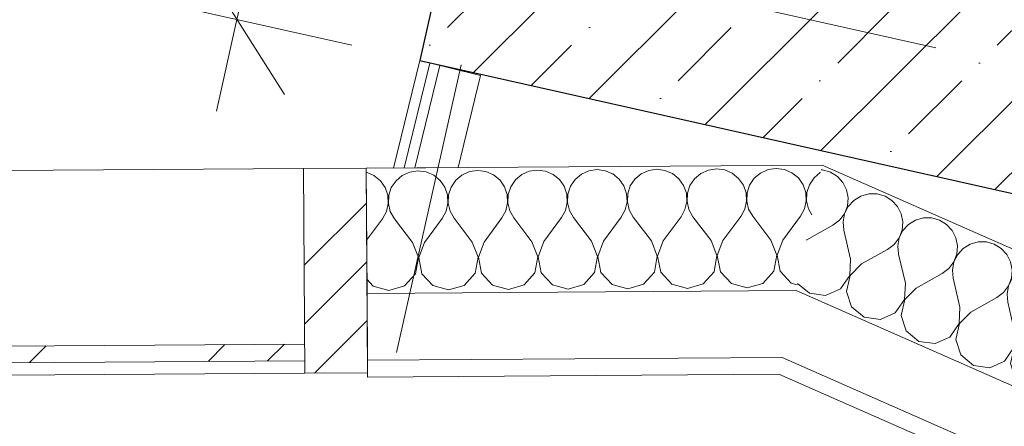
# Model space of a CAD drawing. Header units: millimetres. Extents: x -7213913 to -6930487, y 6129472 to 6353620.
# Tile 62 of 256: x -7199619 to -7198441, y 6158641 to 6159127. Entities that reach past the tile are written whole.
import ezdxf
from ezdxf.enums import TextEntityAlignment as Align

# ---------------------------------------------------------------- set-up
doc = ezdxf.new("R2010")
doc.units = ezdxf.units.MM
doc.header["$MEASUREMENT"] = 0
doc.set_wipeout_variables(frame=1)
doc.linetypes.add('Wipeout_Contour', pattern=[1000, 0, -1000])
doc.linetypes.add('Штрихпунктирная', pattern=[670.277762, 352.777767, -176.388884, 0, -141.111112])
for name, color, linetype in [('АР-Стены_внешние_.АР', 7, 'Continuous'), ('АР-Стены_внутренние_пилоны.АР', 7, 'Continuous'), ('АР-Стены_Наружные ВИТРАЖ', 7, 'Continuous'), ('АР-Стены_Перегородки_шахты_.АР', 7, 'Continuous'), ('АР-Чертеж-Оси_Осевые размеры.АР', 7, 'Continuous'), ('АР-Чертеж-Размеры.АР', 7, 'Continuous')]:
    doc.layers.add(name, color=color, linetype=linetype)
for name, color, linetype, lineweight in [('АР-Стены_внешние_.АР_Ном._пера__1', 7, 'Continuous', 0), ('АР-Стены_внутренние_пилоны.АР_Ном._пера__1', 7, 'Continuous', 15), ('АР-Стены_Наружные ВИТРАЖ_Ном._пера__120', 7, 'Continuous', 0), ('АР-Стены_Перегородки_шахты_.АР_Ном._пера__1', 7, 'Continuous', 15), ('АР-Чертеж-Оси_Осевые размеры.АР_Ном._пера__120', 7, 'Continuous', 0), ('АР-Чертеж-Размеры.АР_Ном._пера__1', 7, 'Continuous', 0)]:
    doc.layers.add(name, color=color, linetype=linetype, lineweight=lineweight)
doc.styles.add('РЎР“Р•РќР•Р\xa0Р\x98Р\xa0_РЎРўР\x98Р›Р¬_3', font='GOST_Common.ttf')
doc.styles.add('РЎР“Р•РќР•Р\xa0Р\x98Р\xa0_РЎРўР\x98Р›Р¬_5', font='GOTHIC.TTF')
doc.dimstyles.new('СГЕНЕРИР_СТИЛЬ__4', dxfattribs={"dimtxt": 200, "dimasz": 142.5, "dimexe": 0.18, "dimexo": 0.0625, "dimgap": 0, "dimtad": 1, "dimdec": 0, "dimzin": 0, "dimdsep": 46, "dimtxsty": 'РЎР“Р•РќР•Р\xa0Р\x98Р\xa0_РЎРўР\x98Р›Р¬_3', "dimblk": 'ARROWHEAD_6', "dimblk1": 'ARROWHEAD_6', "dimblk2": 'ARROWHEAD_6', "dimcen": 0.09, "dimse1": 1, "dimse2": 1, "dimclrd": 7, "dimclre": 7, "dimclrt": 7, "dimazin": 0, "dimtfac": 1, "dimtdec": 4, "dimtmove": 2, "dimatfit": 3, "dimfxl": 1, "dimtolj": 1, "dimtzin": 0, "dimarcsym": 0})
pattern_1 = [(45, (-6566190.34, 6562677.8), (-176.776695, 176.776695), []), (45, (-6566225.7, 6562713.15), (-176.776695, 176.776695), []), (45, (-6566261.05, 6562748.5), (-176.776695, 176.776695), [])]
pattern_2 = [(0, (-6566190.34, 6562677.795), (0, 75), [0, -75])]

# ---------------------------------------------------------------- blocks, each defined once
blk = doc.blocks.new('Навесная Стена_26_1', base_point=(-6566190.3, 6562677.8))
at = {"layer": 'АР-Стены_Наружные ВИТРАЖ_Ном._пера__120', "color": 7, "linetype": 'Continuous', "lineweight": 0, "flags": 128}
for points in [[(-7199279.6, 6158949.1), (-7200417, 6158941.5)], [(-7199278, 6158704.1), (-7200415.3, 6158696.5)]]:
    blk.add_lwpolyline(points, dxfattribs=at)
at = {"color": 254, "linetype": 'Wipeout_Contour', "lineweight": 0, "ltscale": 37898325.34433372}
blk.add_wipeout([(-7200415.4, 6158711.5), (-7199278.1, 6158719.1), (-7199278.2, 6158739.1), (-7200415.6, 6158731.5)], dxfattribs=at).dxf.layer = 'АР-Стены_Наружные ВИТРАЖ'
at = {"layer": 'АР-Стены_Наружные ВИТРАЖ', "linetype": 'Continuous', "lineweight": 0, "true_color": 0x000000}
h = blk.add_hatch(dxfattribs=at)
h.set_pattern_fill('АЛЮМИНИЙ_0001', color=18, style=0, pattern_type=2)
h.set_pattern_definition(pattern_1)
h.paths.add_polyline_path([(-7200415.4, 6158711.5), (-7199278.1, 6158719.1), (-7199278.2, 6158739.1), (-7200415.6, 6158731.5)])
at = {"layer": 'АР-Стены_Наружные ВИТРАЖ_Ном._пера__120', "color": 7, "linetype": 'Continuous', "lineweight": 0, "flags": 128}
blk.add_lwpolyline([(-7200415.4, 6158711.5), (-7200415.6, 6158731.5), (-7199278.2, 6158739.1), (-7199278.1, 6158719.1)], close=True, dxfattribs=at)
at = {"color": 254, "linetype": 'Wipeout_Contour', "lineweight": 0, "ltscale": 37896748.88365717}
blk.add_wipeout([(-7199203, 6158704.6), (-7199204.6, 6158949.6), (-7199279.6, 6158949.1), (-7199278, 6158704.1)], dxfattribs=at).dxf.layer = 'АР-Стены_Наружные ВИТРАЖ'
at = {"layer": 'АР-Стены_Наружные ВИТРАЖ', "linetype": 'Continuous', "lineweight": 0, "true_color": 0x000000}
h = blk.add_hatch(dxfattribs=at)
h.set_pattern_fill('АЛЮМИНИЙ_0001', color=18, style=0, pattern_type=2)
h.set_pattern_definition(pattern_1)
h.paths.add_polyline_path([(-7199203, 6158704.6), (-7199204.6, 6158949.6), (-7199279.6, 6158949.1), (-7199278, 6158704.1)])
at = {"layer": 'АР-Стены_Наружные ВИТРАЖ_Ном._пера__120', "color": 7, "linetype": 'Continuous', "lineweight": 0, "flags": 128}
blk.add_lwpolyline([(-7199203, 6158704.6), (-7199278, 6158704.1), (-7199279.6, 6158949.1), (-7199204.6, 6158949.6)], close=True, dxfattribs=at)
blk = doc.blocks.new('Стена_238_1', base_point=(-7198033.5, 6159444.7))
at = {"layer": 'АР-Стены_внутренние_пилоны.АР', "linetype": 'Continuous', "lineweight": 0, "true_color": 0x000000}
h = blk.add_hatch(dxfattribs=at)
h.set_pattern_fill('ЖЕЛЕЗОБЕТОН__PROJECT__0001', color=18, style=0, pattern_type=2)
h.set_pattern_definition([(45, (-6566190.34, 6562677.8), (-84.852814, 84.852814), []), (45, (-6566232.77, 6562720.22), (-84.852814, 84.852814), [90, -30, 0, -30])])
h.paths.add_polyline_path([(-7198033.5, 6159444.7), (-7199009.2, 6159663.8), (-7199140.7, 6159078.4), (-7198165, 6158859.3)])
at = {"layer": 'АР-Стены_внутренние_пилоны.АР_Ном._пера__1', "color": 7, "linetype": 'Continuous', "lineweight": 30, "flags": 128}
for points in [[(-7199009.2, 6159663.8), (-7199140.7, 6159078.4)], [(-7198033.5, 6159444.7), (-7199009.2, 6159663.8)], [(-7198165, 6158859.3), (-7198033.5, 6159444.7)], [(-7199140.7, 6159078.4), (-7198165, 6158859.3)]]:
    blk.add_lwpolyline(points, dxfattribs=at)
blk = doc.blocks.new('Стена_245_1', base_point=(-7199140.7, 6159078.4))
at = {"layer": 'АР-Стены_Перегородки_шахты_.АР', "linetype": 'Continuous', "lineweight": 0, "true_color": 0x000000}
h = blk.add_hatch(dxfattribs=at)
h.set_pattern_fill('ШТУКАТУРКА__ГИПС_03_0001', color=18, style=0, pattern_type=2)
h.set_pattern_definition(pattern_2)
h.paths.add_polyline_path([(-7199140.7, 6159078.4), (-7199172.2, 6158949.8), (-7199159.3, 6158949.9), (-7199128.6, 6159075.4)])
h = blk.add_hatch(dxfattribs=at)
h.set_pattern_fill('ШТУКАТУРКА__ГИПС_03_0001', color=18, style=0, pattern_type=2)
h.set_pattern_definition(pattern_2)
h.paths.add_polyline_path([(-7199128.6, 6159075.4), (-7199159.3, 6158949.9), (-7199146.4, 6158950), (-7199116.4, 6159072.5)])
at = {"layer": 'АР-Стены_Перегородки_шахты_.АР_Ном._пера__1', "color": 7, "linetype": 'Continuous', "lineweight": 0}
for p, q in [((-7199128.6, 6159075.4), (-7199159.3, 6158949.9)), ((-7199116.4, 6159072.5), (-7199146.4, 6158950))]:
    blk.add_line(p, q, dxfattribs=at)
at = {"layer": 'АР-Стены_Перегородки_шахты_.АР_Ном._пера__1', "color": 7, "linetype": 'Continuous', "lineweight": 0, "flags": 128}
for points in [[(-7199140.7, 6159078.4), (-7199172.2, 6158949.8)], [(-7199067.9, 6159060.6), (-7199140.7, 6159078.4)], [(-7199094.8, 6158950.3), (-7199067.9, 6159060.6)], [(-7199172.2, 6158949.8), (-7199094.8, 6158950.3)]]:
    blk.add_lwpolyline(points, dxfattribs=at)
blk = doc.blocks.new('*X657', base_point=(-6566190.3, 6562677.8))
at = {"layer": 'АР-Стены_внешние_.АР_Ном._пера__1', "color": 7, "linetype": 'Continuous', "lineweight": 0}
for p, q in [((-7198659, 6158947.7), (-7198660.5, 6158947.7)), ((-7198649.5, 6158945), (-7198659, 6158947.7)), ((-7198641.1, 6158939.8), (-7198649.5, 6158945)), ((-7198634.5, 6158932.6), (-7198641.1, 6158939.8)), ((-7198630.1, 6158923.8), (-7198634.5, 6158932.6)), ((-7198628.2, 6158914.1), (-7198630.1, 6158923.8)), ((-7198603.5, 6158918.9), (-7198613, 6158916.2)), ((-7198593.6, 6158918.9), (-7198603.5, 6158918.9)), ((-7198584.1, 6158916.2), (-7198593.6, 6158918.9)), ((-7198629.1, 6158904.3), (-7198628.2, 6158914.1)), ((-7198621.3, 6158911), (-7198628, 6158903.8)), ((-7198613, 6158916.2), (-7198621.3, 6158911)), ((-7198575.8, 6158911.1), (-7198584.1, 6158916.2)), ((-7198569.1, 6158903.8), (-7198575.8, 6158911.1)), ((-7198632.6, 6158895.1), (-7198629.1, 6158904.3)), ((-7198628, 6158903.8), (-7198632.4, 6158894.9)), ((-7198564.7, 6158895), (-7198569.1, 6158903.8)), ((-7198646.4, 6158881.2), (-7198638.6, 6158887.2)), ((-7198638.6, 6158887.2), (-7198632.6, 6158895.1)), ((-7198632.4, 6158894.9), (-7198634.2, 6158885.3)), ((-7198634.2, 6158885.3), (-7198633.3, 6158875.4)), ((-7198562.9, 6158885.3), (-7198564.7, 6158895)), ((-7198563.7, 6158875.5), (-7198562.9, 6158885.3)), ((-7198547.6, 6158887.4), (-7198556, 6158882.3)), ((-7198538.1, 6158890.1), (-7198547.6, 6158887.4)), ((-7198528.2, 6158890.1), (-7198538.1, 6158890.1)), ((-7198518.8, 6158887.4), (-7198528.2, 6158890.1)), ((-7198510.4, 6158882.3), (-7198518.8, 6158887.4)), ((-7198677.5, 6158863.7), (-7198646.4, 6158881.2)), ((-7198625.2, 6158840.7), (-7198633.3, 6158875.4)), ((-7198567.3, 6158866.3), (-7198563.7, 6158875.5)), ((-7198562.6, 6158875), (-7198567, 6158866.2)), ((-7198556, 6158882.3), (-7198562.6, 6158875)), ((-7198503.7, 6158875), (-7198510.4, 6158882.3)), ((-7198499.3, 6158866.2), (-7198503.7, 6158875)), ((-7198677.5, 6158863.7), (-7198677.9, 6158863.3)), ((-7198573.2, 6158858.4), (-7198567.3, 6158866.3)), ((-7198567, 6158866.2), (-7198568.8, 6158856.5)), ((-7198497.5, 6158856.5), (-7198499.3, 6158866.2)), ((-7198472.7, 6158861.3), (-7198482.2, 6158858.7)), ((-7198462.9, 6158861.4), (-7198472.7, 6158861.3)), ((-7198453.4, 6158858.7), (-7198462.9, 6158861.4)), ((-7198612.1, 6158834.9), (-7198581, 6158852.4)), ((-7198581, 6158852.4), (-7198573.2, 6158858.4)), ((-7198568.8, 6158856.5), (-7198567.9, 6158846.7)), ((-7198498.4, 6158846.7), (-7198497.5, 6158856.5)), ((-7198490.6, 6158853.5), (-7198497.2, 6158846.2)), ((-7198482.2, 6158858.7), (-7198490.6, 6158853.5)), ((-7198445, 6158853.5), (-7198453.4, 6158858.7)), ((-7198438.4, 6158846.2), (-7198445, 6158853.5)), ((-7198626.2, 6158821.2), (-7198625.2, 6158840.7)), ((-7198559.8, 6158811.9), (-7198567.9, 6158846.7)), ((-7198507.8, 6158829.6), (-7198501.9, 6158837.5)), ((-7198501.6, 6158837.4), (-7198503.5, 6158827.7)), ((-7198501.9, 6158837.5), (-7198498.4, 6158846.7)), ((-7198497.2, 6158846.2), (-7198501.6, 6158837.4)), ((-7198434, 6158837.4), (-7198438.4, 6158846.2)), ((-7198432.1, 6158827.7), (-7198434, 6158837.4)), ((-7198612.1, 6158834.9), (-7198625.9, 6158821)), ((-7198515.6, 6158823.6), (-7198507.8, 6158829.6)), ((-7198503.5, 6158827.7), (-7198502.6, 6158817.9)), ((-7198433, 6158817.9), (-7198432.1, 6158827.7)), ((-7198425.2, 6158824.7), (-7198431.9, 6158817.4)), ((-7198416.8, 6158829.9), (-7198425.2, 6158824.7)), ((-7198407.4, 6158832.6), (-7198416.8, 6158829.9)), ((-7198397.5, 6158832.6), (-7198407.4, 6158832.6)), ((-7198388, 6158829.9), (-7198397.5, 6158832.6)), ((-7198379.6, 6158824.7), (-7198388, 6158829.9)), ((-7198373, 6158817.4), (-7198379.6, 6158824.7)), ((-7198637.2, 6158805.1), (-7198626.2, 6158821.2)), ((-7198625.9, 6158821), (-7198630.3, 6158802)), ((-7198546.8, 6158806.1), (-7198515.6, 6158823.6)), ((-7198494.5, 6158783.1), (-7198502.6, 6158817.9)), ((-7198436.5, 6158808.7), (-7198433, 6158817.9)), ((-7198431.9, 6158817.4), (-7198436.3, 6158808.6)), ((-7198368.6, 6158808.6), (-7198373, 6158817.4)), ((-7198688.6, 6158811.7), (-7198674.4, 6158799.9)), ((-7198655.1, 6158797.2), (-7198637.2, 6158805.1)), ((-7198630.3, 6158802), (-7198624.1, 6158783.5)), ((-7198560.8, 6158792.4), (-7198559.8, 6158811.9)), ((-7198546.8, 6158806.1), (-7198560.5, 6158792.3)), ((-7198442.4, 6158800.8), (-7198436.5, 6158808.7)), ((-7198436.3, 6158808.6), (-7198438.1, 6158798.9)), ((-7198366.7, 6158798.9), (-7198368.6, 6158808.6)), ((-7198351.5, 6158801.1), (-7198359.8, 6158795.9)), ((-7198342, 6158803.8), (-7198351.5, 6158801.1)), ((-7198332.1, 6158803.8), (-7198342, 6158803.8)), ((-7198322.7, 6158801.1), (-7198332.1, 6158803.8)), ((-7198314.3, 6158795.9), (-7198322.7, 6158801.1)), ((-7198674.4, 6158799.9), (-7198655.1, 6158797.2)), ((-7198571.8, 6158776.3), (-7198560.8, 6158792.4)), ((-7198560.5, 6158792.3), (-7198564.9, 6158773.3)), ((-7198481.4, 6158777.3), (-7198450.3, 6158794.9)), ((-7198450.3, 6158794.9), (-7198442.4, 6158800.8)), ((-7198438.1, 6158798.9), (-7198437.2, 6158789.1)), ((-7198367.6, 6158789.1), (-7198366.7, 6158798.9)), ((-7198359.8, 6158795.9), (-7198366.5, 6158788.6)), ((-7198307.6, 6158788.6), (-7198314.3, 6158795.9)), ((-7198624.1, 6158783.5), (-7198609, 6158771.1)), ((-7198495.4, 6158763.6), (-7198494.5, 6158783.1)), ((-7198429.1, 6158754.3), (-7198437.2, 6158789.1)), ((-7198377.1, 6158772), (-7198371.2, 6158779.9)), ((-7198370.9, 6158779.8), (-7198372.7, 6158770.1)), ((-7198371.2, 6158779.9), (-7198367.6, 6158789.1)), ((-7198366.5, 6158788.6), (-7198370.9, 6158779.8)), ((-7198303.2, 6158779.8), (-7198307.6, 6158788.6)), ((-7198301.4, 6158770.2), (-7198303.2, 6158779.8)), ((-7198609, 6158771.1), (-7198589.7, 6158768.4)), ((-7198589.7, 6158768.4), (-7198571.8, 6158776.3)), ((-7198564.9, 6158773.3), (-7198558.7, 6158754.8)), ((-7198481.4, 6158777.3), (-7198495.1, 6158763.5)), ((-7198416, 6158748.6), (-7198384.9, 6158766.1)), ((-7198384.9, 6158766.1), (-7198377.1, 6158772)), ((-7198372.7, 6158770.1), (-7198371.8, 6158760.3)), ((-7198302.3, 6158760.3), (-7198301.4, 6158770.2)), ((-7198294.5, 6158767.1), (-7198301.1, 6158759.8)), ((-7198286.1, 6158772.3), (-7198294.5, 6158767.1)), ((-7198276.6, 6158775), (-7198286.1, 6158772.3)), ((-7198266.8, 6158775), (-7198276.6, 6158775)), ((-7198257.3, 6158772.3), (-7198266.8, 6158775)), ((-7198248.9, 6158767.1), (-7198257.3, 6158772.3)), ((-7198242.2, 6158759.9), (-7198248.9, 6158767.1)), ((-7198558.7, 6158754.8), (-7198543.6, 6158742.3)), ((-7198506.5, 6158747.5), (-7198495.4, 6158763.6)), ((-7198495.1, 6158763.5), (-7198499.6, 6158744.5)), ((-7198430, 6158734.8), (-7198429.1, 6158754.3)), ((-7198363.7, 6158725.5), (-7198371.8, 6158760.3)), ((-7198305.8, 6158751.1), (-7198302.3, 6158760.3)), ((-7198301.1, 6158759.8), (-7198305.5, 6158751)), ((-7198237.8, 6158751.1), (-7198242.2, 6158759.9)), ((-7198543.6, 6158742.3), (-7198524.3, 6158739.6)), ((-7198524.3, 6158739.6), (-7198506.5, 6158747.5)), ((-7198499.6, 6158744.5), (-7198493.3, 6158726)), ((-7198416, 6158748.6), (-7198429.8, 6158734.7)), ((-7198319.5, 6158737.3), (-7198311.7, 6158743.3)), ((-7198311.7, 6158743.3), (-7198305.8, 6158751.1)), ((-7198305.5, 6158751), (-7198307.3, 6158741.3)), ((-7198236, 6158741.4), (-7198237.8, 6158751.1)), ((-7198220.7, 6158743.5), (-7198229.1, 6158738.3)), ((-7198211.2, 6158746.2), (-7198220.7, 6158743.5)), ((-7198201.4, 6158746.2), (-7198211.2, 6158746.2)), ((-7198191.9, 6158743.5), (-7198201.4, 6158746.2)), ((-7198183.5, 6158738.4), (-7198191.9, 6158743.5)), ((-7198441.1, 6158718.7), (-7198430, 6158734.8)), ((-7198429.8, 6158734.7), (-7198434.2, 6158715.7)), ((-7198350.7, 6158719.8), (-7198319.5, 6158737.3)), ((-7198307.3, 6158741.3), (-7198306.5, 6158731.5)), ((-7198298.4, 6158696.7), (-7198306.5, 6158731.5)), ((-7198240.4, 6158722.4), (-7198236.9, 6158731.6)), ((-7198235.7, 6158731.1), (-7198240.1, 6158722.2)), ((-7198236.9, 6158731.6), (-7198236, 6158741.4)), ((-7198229.1, 6158738.3), (-7198235.7, 6158731.1)), ((-7198176.9, 6158731.1), (-7198183.5, 6158738.4)), ((-7198172.5, 6158722.3), (-7198176.9, 6158731.1)), ((-7198493.3, 6158726), (-7198478.3, 6158713.5)), ((-7198458.9, 6158710.8), (-7198441.1, 6158718.7)), ((-7198364.7, 6158706), (-7198363.7, 6158725.5)), ((-7198350.7, 6158719.8), (-7198364.4, 6158705.9)), ((-7198246.3, 6158714.5), (-7198240.4, 6158722.4)), ((-7198240.1, 6158722.2), (-7198242, 6158712.6)), ((-7198171.5, 6158717.1), (-7198172.5, 6158722.3)), ((-7198478.3, 6158713.5), (-7198458.9, 6158710.8)), ((-7198434.2, 6158715.7), (-7198427.9, 6158697.2)), ((-7198285.3, 6158691), (-7198254.2, 6158708.5)), ((-7198254.2, 6158708.5), (-7198246.3, 6158714.5)), ((-7198242, 6158712.6), (-7198241.1, 6158702.7)), ((-7198427.9, 6158697.2), (-7198412.9, 6158684.7)), ((-7198375.7, 6158689.9), (-7198364.7, 6158706)), ((-7198364.4, 6158705.9), (-7198368.8, 6158686.9)), ((-7198299.3, 6158677.2), (-7198298.4, 6158696.7)), ((-7198233, 6158668), (-7198241.1, 6158702.7)), ((-7198412.9, 6158684.7), (-7198393.6, 6158682.1)), ((-7198393.6, 6158682.1), (-7198375.7, 6158689.9)), ((-7198368.8, 6158686.9), (-7198362.6, 6158668.4)), ((-7198285.3, 6158691), (-7198299, 6158677.1)), ((-7198310.3, 6158661.2), (-7198299.3, 6158677.2)), ((-7198299, 6158677.1), (-7198303.4, 6158658.1)), ((-7198219.9, 6158662.2), (-7198188.8, 6158679.7)), ((-7198188.8, 6158679.7), (-7198187.5, 6158680.7)), ((-7198362.6, 6158668.4), (-7198347.5, 6158656)), ((-7198328.2, 6158653.3), (-7198310.3, 6158661.2)), ((-7198233.9, 6158648.5), (-7198233, 6158668)), ((-7198219.9, 6158662.2), (-7198233.7, 6158648.3)), ((-7198347.5, 6158656), (-7198328.2, 6158653.3)), ((-7198303.4, 6158658.1), (-7198297.2, 6158639.6)), ((-7198245, 6158632.4), (-7198233.9, 6158648.5)), ((-7198233.7, 6158648.3), (-7198238.1, 6158629.3)), ((-7198297.2, 6158639.6), (-7198282.2, 6158627.2)), ((-7198282.2, 6158627.2), (-7198262.8, 6158624.5)), ((-7198262.8, 6158624.5), (-7198245, 6158632.4)), ((-7198238.1, 6158629.3), (-7198231.8, 6158610.8)), ((-7198231.8, 6158610.8), (-7198221.9, 6158602.6))]:
    blk.add_line(p, q, dxfattribs=at)
blk = doc.blocks.new('Стена_312_1', base_point=(-7198659.3, 6158953.2))
at = {"layer": 'АР-Стены_внешние_.АР_Ном._пера__1', "color": 7, "linetype": 'Continuous', "lineweight": 0}
for p, q in [((-7198690.4, 6158803), (-7198224.1, 6158597.7)), ((-7198707, 6158722.9), (-7198256.3, 6158524.5))]:
    blk.add_line(p, q, dxfattribs=at)
at = {"layer": 'АР-Стены_внешние_.АР_Ном._пера__1', "color": 7, "linetype": 'Continuous', "lineweight": 0, "flags": 128}
for points in [[(-7198163.6, 6158735), (-7198659.3, 6158953.2)], [(-7198224.1, 6158597.7), (-7198163.6, 6158735)], [(-7198711.1, 6158702.9), (-7198264.4, 6158506.2)], [(-7198256.3, 6158524.5), (-7198224.1, 6158597.7)], [(-7198264.4, 6158506.2), (-7198256.3, 6158524.5)]]:
    blk.add_lwpolyline(points, dxfattribs=at)
at = {"layer": 'АР-Стены_внешние_.АР', "color": 7, "lineweight": 0}
blk.add_blockref('*X657', (-6566190.3, 6562677.8), dxfattribs=at)
blk = doc.blocks.new('*D1077', base_point=(-6566190.3, 6562677.8))
at = {"layer": 'АР-Чертеж-Размеры.АР_Ном._пера__1', "color": 7, "linetype": 'Continuous', "lineweight": 0, "transparency": 16777216}
for p, q in [((-7200201.2, 6162506.6), (-7200225.9, 6162396.9)), ((-7200169.1, 6162307.2), (-7200282.6, 6162486.5)), ((-7200363.1, 6162427.7), (-7200088.7, 6162366)), ((-7200225.9, 6162396.9), (-7200957.8, 6159137.8)), ((-7201014.6, 6159227.5), (-7200901.1, 6159048.2)), ((-7201095.1, 6159168.7), (-7200820.6, 6159107)), ((-7200957.8, 6159137.8), (-7200982.5, 6159028.1))]:
    blk.add_line(p, q, dxfattribs=at)
at = {"layer": 'АР-Чертеж-Размеры.АР_Ном._пера__1', "color": 7, "lineweight": 0, "transparency": 16777216, "insert": (-7200849.1, 6159920.3), "char_height": 200, "attachment_point": 7, "rotation": 77.3417, "style": 'РЎР“Р•РќР•Р\xa0Р\x98Р\xa0_РЎРўР\x98Р›Р¬_3'}
blk.add_mtext('\\A1;{\\pql;\\fGOST Common|b0|i0|c204|p0;\\W1.000000;3\xa0340}', dxfattribs=at)
blk = doc.blocks.new('ARROWHEAD_6')
at = {"color": 0, "linetype": 'Continuous', "lineweight": 0}
for p, q in [((-0.5, -0.5), (0.5, 0.5)), ((0, 0), (-1, 0))]:
    blk.add_line(p, q, dxfattribs=at)
blk = doc.blocks.new('*D1086', base_point=(-6566190.3, 6562677.8))
at = {"layer": 'АР-Чертеж-Размеры.АР_Ном._пера__1', "color": 7, "linetype": 'Continuous', "lineweight": 0, "transparency": 16777216}
for p, q in [((-7198677.1, 6162164.3), (-7198701.8, 6162054.6)), ((-7198645, 6161964.9), (-7198758.5, 6162144.2)), ((-7198839, 6162085.4), (-7198564.6, 6162023.7)), ((-7198701.8, 6162054.6), (-7199359.2, 6159127.5)), ((-7199415.9, 6159217.1), (-7199302.5, 6159037.9)), ((-7199496.4, 6159158.3), (-7199222, 6159096.7)), ((-7199359.2, 6159127.5), (-7199383.8, 6159017.7))]:
    blk.add_line(p, q, dxfattribs=at)
at = {"layer": 'АР-Чертеж-Размеры.АР_Ном._пера__1', "color": 7, "lineweight": 0, "transparency": 16777216, "insert": (-7198993.9, 6161025.1), "char_height": 200, "attachment_point": 7, "rotation": 77.3417, "style": 'РЎР“Р•РќР•Р\xa0Р\x98Р\xa0_РЎРўР\x98Р›Р¬_3'}
blk.add_mtext('\\A1;{\\pql;\\fGOST Common|b0|i0|c204|p0;\\W1.000000;3\xa0000}', dxfattribs=at)
blk = doc.blocks.new('*X1247', base_point=(-6566190.3, 6562677.8))
at = {"layer": 'АР-Стены_внешние_.АР_Ном._пера__1', "color": 7, "linetype": 'Continuous', "lineweight": 0}
for p, q in [((-7199204.4, 6158944.7), (-7199204.6, 6158944.7)), ((-7199195.4, 6158940.7), (-7199204.4, 6158944.7)), ((-7199152.5, 6158945), (-7199161.5, 6158941)), ((-7199142.7, 6158946.4), (-7199152.5, 6158945)), ((-7199133, 6158945.1), (-7199142.7, 6158946.4)), ((-7199123.9, 6158941.2), (-7199133, 6158945.1)), ((-7199081.1, 6158945.5), (-7199090.1, 6158941.4)), ((-7199071.3, 6158946.9), (-7199081.1, 6158945.5)), ((-7199061.5, 6158945.6), (-7199071.3, 6158946.9)), ((-7199052.5, 6158941.7), (-7199061.5, 6158945.6)), ((-7199009.6, 6158946), (-7199018.6, 6158941.9)), ((-7198999.9, 6158947.4), (-7199009.6, 6158946)), ((-7198990.1, 6158946.1), (-7198999.9, 6158947.4)), ((-7198981.1, 6158942.2), (-7198990.1, 6158946.1)), ((-7198947.2, 6158942.4), (-7198954.7, 6158936.1)), ((-7198938.2, 6158946.4), (-7198947.2, 6158942.4)), ((-7198928.5, 6158947.9), (-7198938.2, 6158946.4)), ((-7198918.7, 6158946.6), (-7198928.5, 6158947.9)), ((-7198909.7, 6158942.7), (-7198918.7, 6158946.6)), ((-7198902, 6158936.4), (-7198909.7, 6158942.7)), ((-7198875.8, 6158942.9), (-7198883.3, 6158936.5)), ((-7198866.8, 6158946.9), (-7198875.8, 6158942.9)), ((-7198857, 6158948.3), (-7198866.8, 6158946.9)), ((-7198847.3, 6158947), (-7198857, 6158948.3)), ((-7198838.2, 6158943.1), (-7198847.3, 6158947)), ((-7198830.6, 6158936.9), (-7198838.2, 6158943.1)), ((-7198804.3, 6158943.4), (-7198811.9, 6158937)), ((-7198795.4, 6158947.4), (-7198804.3, 6158943.4)), ((-7198785.6, 6158948.8), (-7198795.4, 6158947.4)), ((-7198775.8, 6158947.5), (-7198785.6, 6158948.8)), ((-7198766.8, 6158943.6), (-7198775.8, 6158947.5)), ((-7198759.2, 6158937.4), (-7198766.8, 6158943.6)), ((-7198732.9, 6158943.8), (-7198740.5, 6158937.5)), ((-7198723.9, 6158947.9), (-7198732.9, 6158943.8)), ((-7198714.2, 6158949.3), (-7198723.9, 6158947.9)), ((-7198704.4, 6158948), (-7198714.2, 6158949.3)), ((-7198695.4, 6158944.1), (-7198704.4, 6158948)), ((-7198687.7, 6158937.9), (-7198695.4, 6158944.1)), ((-7198661.5, 6158944.3), (-7198669, 6158938)), ((-7198661.1, 6158944.5), (-7198661.5, 6158944.3)), ((-7199187.7, 6158934.5), (-7199195.4, 6158940.7)), ((-7199182.1, 6158926.4), (-7199187.7, 6158934.5)), ((-7199169, 6158934.6), (-7199174.6, 6158926.5)), ((-7199161.5, 6158941), (-7199169, 6158934.6)), ((-7199116.3, 6158935), (-7199123.9, 6158941.2)), ((-7199110.7, 6158926.9), (-7199116.3, 6158935)), ((-7199097.6, 6158935.1), (-7199103.1, 6158927)), ((-7199090.1, 6158941.4), (-7199097.6, 6158935.1)), ((-7199044.9, 6158935.5), (-7199052.5, 6158941.7)), ((-7199039.2, 6158927.4), (-7199044.9, 6158935.5)), ((-7199026.2, 6158935.6), (-7199031.7, 6158927.4)), ((-7199018.6, 6158941.9), (-7199026.2, 6158935.6)), ((-7198973.4, 6158935.9), (-7198981.1, 6158942.2)), ((-7198967.8, 6158927.9), (-7198973.4, 6158935.9)), ((-7198954.7, 6158936.1), (-7198960.3, 6158927.9)), ((-7198896.4, 6158928.3), (-7198902, 6158936.4)), ((-7198883.3, 6158936.5), (-7198888.8, 6158928.4)), ((-7198825, 6158928.8), (-7198830.6, 6158936.9)), ((-7198811.9, 6158937), (-7198817.4, 6158928.9)), ((-7198753.5, 6158929.3), (-7198759.2, 6158937.4)), ((-7198740.5, 6158937.5), (-7198746, 6158929.3)), ((-7198682.1, 6158929.8), (-7198687.7, 6158937.9)), ((-7198669, 6158938), (-7198674.6, 6158929.8)), ((-7199178.9, 6158917.1), (-7199182.1, 6158926.4)), ((-7199174.6, 6158926.5), (-7199177.6, 6158917.1)), ((-7199107.5, 6158917.6), (-7199110.7, 6158926.9)), ((-7199103.1, 6158927), (-7199106.2, 6158917.6)), ((-7199036, 6158918.1), (-7199039.2, 6158927.4)), ((-7199031.7, 6158927.4), (-7199034.8, 6158918.1)), ((-7198964.6, 6158918.5), (-7198967.8, 6158927.9)), ((-7198960.3, 6158927.9), (-7198963.4, 6158918.5)), ((-7198893.2, 6158919), (-7198896.4, 6158928.3)), ((-7198892.6, 6158909.2), (-7198893.2, 6158919)), ((-7198891.9, 6158919), (-7198892.3, 6158909.2)), ((-7198888.8, 6158928.4), (-7198891.9, 6158919)), ((-7198821.7, 6158919.5), (-7198825, 6158928.8)), ((-7198821.2, 6158909.7), (-7198821.7, 6158919.5)), ((-7198820.5, 6158919.5), (-7198820.9, 6158909.7)), ((-7198817.4, 6158928.9), (-7198820.5, 6158919.5)), ((-7198750.3, 6158920), (-7198753.5, 6158929.3)), ((-7198749.8, 6158910.1), (-7198750.3, 6158920)), ((-7198749.1, 6158920), (-7198749.5, 6158910.1)), ((-7198746, 6158929.3), (-7198749.1, 6158920)), ((-7198678.9, 6158920.5), (-7198682.1, 6158929.8)), ((-7198678.4, 6158910.6), (-7198678.9, 6158920.5)), ((-7198677.7, 6158920.5), (-7198678.1, 6158910.6)), ((-7198674.6, 6158929.8), (-7198677.7, 6158920.5)), ((-7199180.5, 6158897.7), (-7199178.3, 6158907.3)), ((-7199178.3, 6158907.3), (-7199178.9, 6158917.1)), ((-7199177.6, 6158917.1), (-7199178.1, 6158907.3)), ((-7199178.1, 6158907.3), (-7199175.8, 6158897.7)), ((-7199109.1, 6158898.1), (-7199106.9, 6158907.7)), ((-7199106.9, 6158907.7), (-7199107.5, 6158917.6)), ((-7199106.2, 6158917.6), (-7199106.6, 6158907.7)), ((-7199106.6, 6158907.7), (-7199104.3, 6158898.2)), ((-7199037.7, 6158898.6), (-7199035.5, 6158908.2)), ((-7199035.5, 6158908.2), (-7199036, 6158918.1)), ((-7199034.8, 6158918.1), (-7199035.2, 6158908.2)), ((-7199035.2, 6158908.2), (-7199032.9, 6158898.6)), ((-7198966.2, 6158899.1), (-7198964.1, 6158908.7)), ((-7198964.1, 6158908.7), (-7198964.6, 6158918.5)), ((-7198963.4, 6158918.5), (-7198963.8, 6158908.7)), ((-7198963.8, 6158908.7), (-7198961.5, 6158899.1)), ((-7198894.8, 6158899.6), (-7198892.6, 6158909.2)), ((-7198892.3, 6158909.2), (-7198890, 6158899.6)), ((-7198823.4, 6158900), (-7198821.2, 6158909.7)), ((-7198820.9, 6158909.7), (-7198818.6, 6158900.1)), ((-7198751.9, 6158900.5), (-7198749.8, 6158910.1)), ((-7198749.5, 6158910.1), (-7198747.2, 6158900.6)), ((-7198680.5, 6158901), (-7198678.4, 6158910.6)), ((-7198678.1, 6158910.6), (-7198675.8, 6158901)), ((-7199185.2, 6158889), (-7199180.5, 6158897.7)), ((-7199175.8, 6158897.7), (-7199170.9, 6158889.1)), ((-7199113.8, 6158889.5), (-7199109.1, 6158898.1)), ((-7199104.3, 6158898.2), (-7199099.5, 6158889.6)), ((-7199042.4, 6158890), (-7199037.7, 6158898.6)), ((-7199032.9, 6158898.6), (-7199028.1, 6158890.1)), ((-7198970.9, 6158890.4), (-7198966.2, 6158899.1)), ((-7198961.5, 6158899.1), (-7198956.7, 6158890.5)), ((-7198899.5, 6158890.9), (-7198894.8, 6158899.6)), ((-7198890, 6158899.6), (-7198885.2, 6158891)), ((-7198828.1, 6158891.4), (-7198823.4, 6158900)), ((-7198818.6, 6158900.1), (-7198813.8, 6158891.5)), ((-7198756.7, 6158891.9), (-7198751.9, 6158900.5)), ((-7198747.2, 6158900.6), (-7198742.4, 6158892)), ((-7198685.2, 6158892.3), (-7198680.5, 6158901)), ((-7198675.8, 6158901), (-7198671.6, 6158893.7)), ((-7199204.1, 6158863.5), (-7199185.2, 6158889)), ((-7199149.3, 6158860.7), (-7199170.9, 6158889.1)), ((-7199135, 6158860.8), (-7199113.8, 6158889.5)), ((-7199077.9, 6158861.1), (-7199099.5, 6158889.6)), ((-7199063.6, 6158861.2), (-7199042.4, 6158890)), ((-7199006.5, 6158861.6), (-7199028.1, 6158890.1)), ((-7198992.2, 6158861.7), (-7198970.9, 6158890.4)), ((-7198935, 6158862.1), (-7198956.7, 6158890.5)), ((-7198920.7, 6158862.2), (-7198899.5, 6158890.9)), ((-7198863.6, 6158862.6), (-7198885.2, 6158891)), ((-7198849.3, 6158862.7), (-7198828.1, 6158891.4)), ((-7198792.2, 6158863.1), (-7198813.8, 6158891.5)), ((-7198777.9, 6158863.2), (-7198756.7, 6158891.9)), ((-7198720.7, 6158863.5), (-7198742.4, 6158892)), ((-7198706.5, 6158863.6), (-7198685.2, 6158892.3)), ((-7199142.2, 6158842.5), (-7199149.3, 6158860.7)), ((-7199135, 6158860.8), (-7199141.9, 6158842.5)), ((-7199070.8, 6158843), (-7199077.9, 6158861.1)), ((-7199063.6, 6158861.2), (-7199070.5, 6158843)), ((-7198999.3, 6158843.5), (-7199006.5, 6158861.6)), ((-7198992.2, 6158861.7), (-7198999, 6158843.5)), ((-7198927.9, 6158843.9), (-7198935, 6158862.1)), ((-7198920.7, 6158862.2), (-7198927.6, 6158843.9)), ((-7198856.5, 6158844.4), (-7198863.6, 6158862.6)), ((-7198849.3, 6158862.7), (-7198856.2, 6158844.4)), ((-7198785.1, 6158844.9), (-7198792.2, 6158863.1)), ((-7198777.9, 6158863.2), (-7198784.8, 6158844.9)), ((-7198713.6, 6158845.4), (-7198720.7, 6158863.5)), ((-7198706.5, 6158863.6), (-7198713.3, 6158845.4)), ((-7199145.7, 6158823.3), (-7199142.2, 6158842.5)), ((-7199141.9, 6158842.5), (-7199138.1, 6158823.3)), ((-7199074.3, 6158823.8), (-7199070.8, 6158843)), ((-7199070.5, 6158843), (-7199066.7, 6158823.8)), ((-7199002.8, 6158824.2), (-7198999.3, 6158843.5)), ((-7198999, 6158843.5), (-7198995.3, 6158824.3)), ((-7198931.4, 6158824.7), (-7198927.9, 6158843.9)), ((-7198927.6, 6158843.9), (-7198923.9, 6158824.8)), ((-7198860, 6158825.2), (-7198856.5, 6158844.4)), ((-7198856.2, 6158844.4), (-7198852.4, 6158825.3)), ((-7198788.6, 6158825.7), (-7198785.1, 6158844.9)), ((-7198784.8, 6158844.9), (-7198781, 6158825.7)), ((-7198717.1, 6158826.2), (-7198713.6, 6158845.4)), ((-7198713.3, 6158845.4), (-7198709.6, 6158826.2)), ((-7198944.5, 6158810.2), (-7198931.4, 6158824.7)), ((-7198923.9, 6158824.8), (-7198910.6, 6158810.5)), ((-7198873.1, 6158810.7), (-7198860, 6158825.2)), ((-7198852.4, 6158825.3), (-7198839.2, 6158810.9)), ((-7198801.6, 6158811.2), (-7198788.6, 6158825.7)), ((-7198781, 6158825.7), (-7198767.7, 6158811.4)), ((-7198730.2, 6158811.7), (-7198717.1, 6158826.2)), ((-7198709.6, 6158826.2), (-7198696.3, 6158811.9)), ((-7199203.7, 6158816.6), (-7199196.3, 6158808.5)), ((-7199158.8, 6158808.8), (-7199145.7, 6158823.3)), ((-7199138.1, 6158823.3), (-7199124.9, 6158809)), ((-7199087.3, 6158809.3), (-7199074.3, 6158823.8)), ((-7199066.7, 6158823.8), (-7199053.5, 6158809.5)), ((-7199015.9, 6158809.8), (-7199002.8, 6158824.2)), ((-7198995.3, 6158824.3), (-7198982, 6158810)), ((-7199196.3, 6158808.5), (-7199177.5, 6158803.3)), ((-7199177.5, 6158803.3), (-7199158.8, 6158808.8)), ((-7199124.9, 6158809), (-7199106.1, 6158803.8)), ((-7199106.1, 6158803.8), (-7199087.3, 6158809.3)), ((-7199053.5, 6158809.5), (-7199034.6, 6158804.3)), ((-7199034.6, 6158804.3), (-7199015.9, 6158809.8)), ((-7198982, 6158810), (-7198963.2, 6158804.8)), ((-7198963.2, 6158804.8), (-7198944.5, 6158810.2)), ((-7198910.6, 6158810.5), (-7198891.8, 6158805.2)), ((-7198891.8, 6158805.2), (-7198873.1, 6158810.7)), ((-7198839.2, 6158810.9), (-7198820.4, 6158805.7)), ((-7198820.4, 6158805.7), (-7198801.6, 6158811.2)), ((-7198767.7, 6158811.4), (-7198748.9, 6158806.2)), ((-7198748.9, 6158806.2), (-7198730.2, 6158811.7)), ((-7198696.3, 6158811.9), (-7198689, 6158809.9))]:
    blk.add_line(p, q, dxfattribs=at)
blk = doc.blocks.new('Стена_439_1', base_point=(-7199204.6, 6158949.6))
at = {"layer": 'АР-Стены_внешние_.АР_Ном._пера__1', "color": 7, "linetype": 'Continuous', "lineweight": 0}
for p, q in [((-7199203.6, 6158799.6), (-7198690.4, 6158803)), ((-7199203.1, 6158719.6), (-7198707, 6158722.9))]:
    blk.add_line(p, q, dxfattribs=at)
at = {"layer": 'АР-Стены_внешние_.АР_Ном._пера__1', "color": 7, "linetype": 'Continuous', "lineweight": 0, "flags": 128}
for points in [[(-7198659.3, 6158953.2), (-7199204.6, 6158949.6)], [(-7199203.6, 6158799.6), (-7199204.6, 6158949.6)], [(-7199203.1, 6158719.6), (-7199203.6, 6158799.6)], [(-7199203, 6158699.6), (-7199203.1, 6158719.6)], [(-7199203, 6158699.6), (-7198711.1, 6158702.9)]]:
    blk.add_lwpolyline(points, dxfattribs=at)
at = {"layer": 'АР-Стены_внешние_.АР', "color": 7, "lineweight": 0}
blk.add_blockref('*X1247', (-6566190.3, 6562677.8), dxfattribs=at)
blk = doc.blocks.new('Стандартный Маркер Сетки[190]_1', base_point=(-7212924.8, 6162328))
at = {"layer": 'АР-Чертеж-Оси_Осевые размеры.АР_Ном._пера__120', "color": 7, "linetype": 'Штрихпунктирная', "lineweight": 0}
blk.add_line((-7211949.2, 6162108.8), (-7187848.6, 6156696), dxfattribs=at)
at = {"layer": 'АР-Чертеж-Оси_Осевые размеры.АР_Ном._пера__120', "color": 7, "lineweight": 0, "style": 'РЎР“Р•РќР•Р\xa0Р\x98Р\xa0_РЎРўР\x98Р›Р¬_5'}
blk.add_attdef('AC_MarkerText_1', text='', height=350, rotation=347.3417, dxfattribs=at).set_placement((-7213342.8, 6162618.6), align=Align.TOP_CENTER)
blk = doc.blocks.new('Стандартный Маркер Сетки[203]_1', base_point=(-7212924.8, 6162328))
at = {"layer": 'АР-Чертеж-Оси_Осевые размеры.АР_Ном._пера__120', "color": 7, "linetype": 'Штрихпунктирная', "lineweight": 0}
blk.add_line((-7211949.2, 6162108.8), (-7187848.6, 6156696), dxfattribs=at)
at = {"layer": 'АР-Чертеж-Оси_Осевые размеры.АР_Ном._пера__120', "color": 7, "lineweight": 0, "style": 'РЎР“Р•РќР•Р\xa0Р\x98Р\xa0_РЎРўР\x98Р›Р¬_5'}
blk.add_attdef('AC_MarkerText_1', text='', height=350, rotation=347.3417, dxfattribs=at).set_placement((-7213342.8, 6162618.6), align=Align.TOP_CENTER)
blk = doc.blocks.new('Стандартный Маркер Сетки[215]_1', base_point=(-7212924.8, 6162328))
at = {"layer": 'АР-Чертеж-Оси_Осевые размеры.АР_Ном._пера__120', "color": 7, "linetype": 'Штрихпунктирная', "lineweight": 0}
blk.add_line((-7211949.2, 6162108.8), (-7187848.6, 6156696), dxfattribs=at)
at = {"layer": 'АР-Чертеж-Оси_Осевые размеры.АР_Ном._пера__120', "color": 7, "lineweight": 0, "style": 'РЎР“Р•РќР•Р\xa0Р\x98Р\xa0_РЎРўР\x98Р›Р¬_5'}
blk.add_attdef('AC_MarkerText_1', text='', height=350, rotation=347.3417, dxfattribs=at).set_placement((-7213342.8, 6162618.6), align=Align.TOP_CENTER)
blk = doc.blocks.new('Стандартный Маркер Сетки[223]_1', base_point=(-7189470, 6201910.2))
at = {"layer": 'АР-Чертеж-Оси_Осевые размеры.АР_Ном._пера__120', "color": 7, "linetype": 'Штрихпунктирная', "lineweight": 0}
blk.add_line((-7189689.1, 6200934.5), (-7204461.2, 6135162.5), dxfattribs=at)
at = {"layer": 'АР-Чертеж-Оси_Осевые размеры.АР_Ном._пера__120', "color": 7, "lineweight": 0, "style": 'РЎР“Р•РќР•Р\xa0Р\x98Р\xa0_РЎРўР\x98Р›Р¬_5'}
blk.add_attdef('AC_MarkerText_1', text='', height=350, rotation=347.3417, dxfattribs=at).set_placement((-7204719.9, 6133880.1), align=Align.TOP_CENTER)
blk = doc.blocks.new('Стандартный Маркер Сетки[225]_1', base_point=(-7212924.8, 6162328))
at = {"layer": 'АР-Чертеж-Оси_Осевые размеры.АР_Ном._пера__120', "color": 7, "linetype": 'Штрихпунктирная', "lineweight": 0}
blk.add_line((-7211949.2, 6162108.8), (-7187848.6, 6156696), dxfattribs=at)
at = {"layer": 'АР-Чертеж-Оси_Осевые размеры.АР_Ном._пера__120', "color": 7, "lineweight": 0, "style": 'РЎР“Р•РќР•Р\xa0Р\x98Р\xa0_РЎРўР\x98Р›Р¬_5'}
blk.add_attdef('AC_MarkerText_1', text='', height=350, rotation=347.3417, dxfattribs=at).set_placement((-7213342.8, 6162618.6), align=Align.TOP_CENTER)

msp = doc.modelspace()

# ---------------------------------------------------------------- block references
at = {"layer": 'АР-Стены_внешние_.АР', "color": 7, "lineweight": 0}
msp.add_blockref('Стена_312_1', (-7198659.3, 6158953.2), dxfattribs=at)
at = {"layer": 'АР-Стены_внутренние_пилоны.АР', "color": 7, "lineweight": 0}
msp.add_blockref('Стена_238_1', (-7198033.5, 6159444.7), dxfattribs=at)
at = {"layer": 'АР-Стены_Наружные ВИТРАЖ', "linetype": 'Continuous', "lineweight": 0}
msp.add_blockref('Навесная Стена_26_1', (-6566190.3, 6562677.8), dxfattribs=at)
at = {"layer": 'АР-Стены_Перегородки_шахты_.АР', "color": 7, "lineweight": 0}
msp.add_blockref('Стена_245_1', (-7199140.7, 6159078.4), dxfattribs=at)

# ---------------------------------------------------------------- dimensions: what is measured, and where the dimension line sits
at = {"layer": 'АР-Чертеж-Размеры.АР', "color": 7, "linetype": 'Continuous', "lineweight": 0}
for base, p2, picture, middle in [((-7200957.8, 6159137.8), (-7200957.8, 6159137.8), '*D1077', (-7200871.5, 6160277)), ((-7199359.2, 6159127.5), (-7199140.7, 6159078.4), '*D1086', (-7199016.3, 6161381.8))]:
    dim = msp.add_linear_dim(base=base, p1=(-7198483.6, 6162005.6), p2=p2, angle=257.3417, dimstyle='СГЕНЕРИР_СТИЛЬ__4', dxfattribs=at)
    dim.commit()
    dim.dimension.update_dxf_attribs({"geometry": picture, "text_midpoint": middle, "dimtype": 160, "text_rotation": 77.3417})

# ---------------------------------------------------------------- next in the draw order: block references
at = {"layer": 'АР-Стены_внешние_.АР', "color": 7, "lineweight": 0}
msp.add_blockref('Стена_439_1', (-7199204.6, 6158949.6), dxfattribs=at)
at = {"layer": 'АР-Чертеж-Оси_Осевые размеры.АР', "color": 8, "linetype": 'Continuous', "lineweight": 15}
for name, p in [('Стандартный Маркер Сетки[223]_1', (-7189470, 6201910.2)), ('Стандартный Маркер Сетки[190]_1', (-7212924.8, 6162328)), ('Стандартный Маркер Сетки[203]_1', (-7212924.8, 6162328)), ('Стандартный Маркер Сетки[215]_1', (-7212924.8, 6162328)), ('Стандартный Маркер Сетки[225]_1', (-7212924.8, 6162328))]:
    msp.add_blockref(name, p, dxfattribs=at)

doc.saveas('drawing.dxf')
